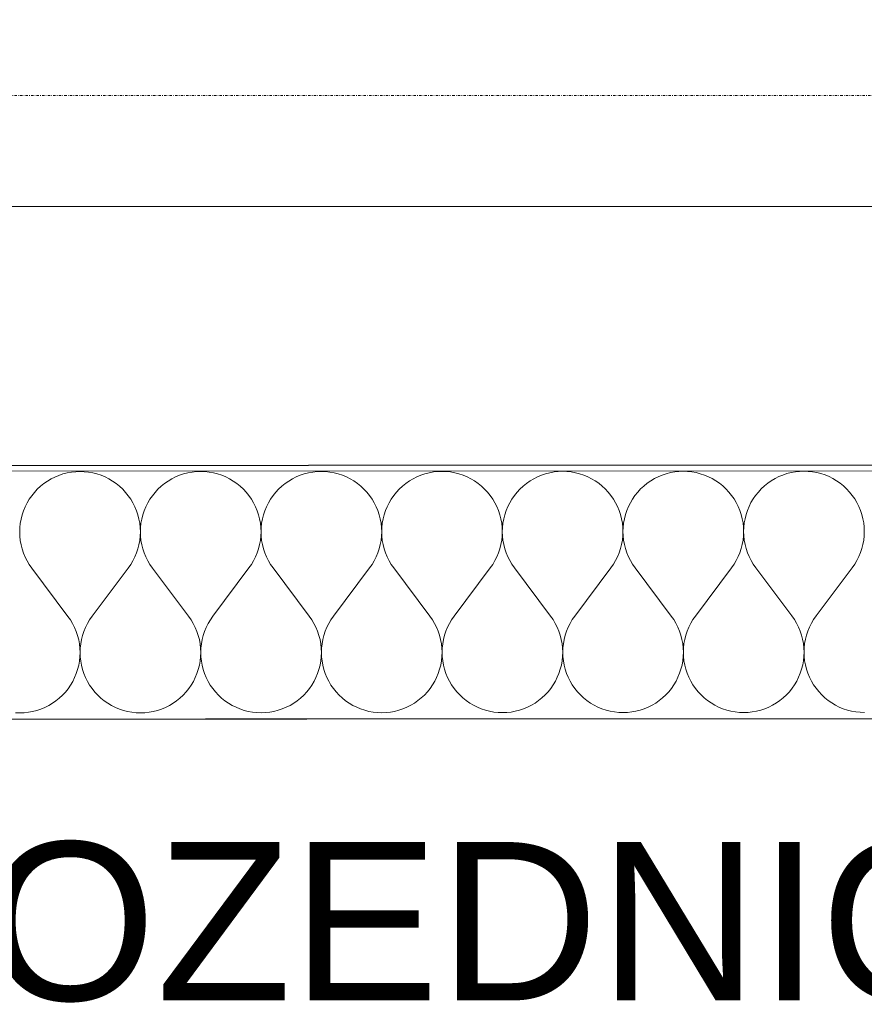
# Model space of a CAD drawing. Header units: millimetres. Extents: x -24674 to 2959, y -2716 to 20653.
# Tile 15 of 161: x -17981 to -17448, y 11 to 632. Entities that reach past the tile are written whole.
import ezdxf

# ---------------------------------------------------------------- set-up
doc = ezdxf.new("R2010")
doc.units = ezdxf.units.MM
doc.header["$MEASUREMENT"] = 0
doc.linetypes.add('Wipeout_Contour', pattern=[1000, 0, -1000])
doc.linetypes.add('Čerchovaná S', pattern=[3.5, 1.5, -0.85, 0.3, -0.85])
for name, color, linetype in [('9._POHLED ZÁPADNÍ_1_2D prvky - obecné', 7, 'Continuous'), ('9._POHLED ZÁPADNÍ_1_Anotace - SP', 7, 'Continuous'), ('9._POHLED ZÁPADNÍ_1_Konstrukce - krov', 7, 'Continuous'), ('9._POHLED ZÁPADNÍ_1_Konstrukce - nosné', 7, 'Continuous'), ('9._POHLED ZÁPADNÍ_1_Nové_Konstrukce - nosné', 7, 'Continuous'), ('9._POHLED ZÁPADNÍ_1_Nové_Situace - terén', 7, 'Continuous'), ('9._POHLED ZÁPADNÍ_1_Nové_Výplně - Povrchové', 7, 'Continuous'), ('9._POHLED ZÁPADNÍ_1_Nové_Výplně – Řezové', 7, 'Continuous'), ('9._POHLED ZÁPADNÍ_1_Výplně - Povrchové', 7, 'Continuous'), ('9._POHLED ZÁPADNÍ_1_VÝTAH VAR 1', 7, 'Continuous')]:
    doc.layers.add(name, color=color, linetype=linetype)
doc.styles.add('GENEROVANÝ_STYL_1', font='txt')

# ---------------------------------------------------------------- blocks, each defined once
blk = doc.blocks.new('*X9', base_point=(-27719.5, -6043.99))
at = {"layer": '9._POHLED ZÁPADNÍ_1_Nové_Výplně – Řezové', "color": 21, "linetype": 'Continuous', "lineweight": 20, "true_color": 0xffaaaa}
for p, q in [((-17961.29, 342.46), (-17963.63, 341.07)), ((-17958.86, 343.68), (-17961.29, 342.46)), ((-17956.34, 344.73), (-17958.86, 343.68)), ((-17953.76, 345.59), (-17956.34, 344.73)), ((-17951.13, 346.26), (-17953.76, 345.59)), ((-17948.45, 346.74), (-17951.13, 346.26)), ((-17945.74, 347.04), (-17948.45, 346.74)), ((-17943.03, 347.14), (-17945.74, 347.04)), ((-17940.31, 347.04), (-17943.03, 347.14)), ((-17937.6, 346.75), (-17940.31, 347.04)), ((-17934.92, 346.27), (-17937.6, 346.75)), ((-17932.29, 345.6), (-17934.92, 346.27)), ((-17929.71, 344.74), (-17932.29, 345.6)), ((-17927.19, 343.7), (-17929.71, 344.74)), ((-17924.76, 342.48), (-17927.19, 343.7)), ((-17922.42, 341.09), (-17924.76, 342.48)), ((-17885.1, 342.5), (-17887.44, 341.11)), ((-17882.67, 343.72), (-17885.1, 342.5)), ((-17880.15, 344.76), (-17882.67, 343.72)), ((-17877.57, 345.62), (-17880.15, 344.76)), ((-17874.94, 346.3), (-17877.57, 345.62)), ((-17872.26, 346.78), (-17874.94, 346.3)), ((-17869.55, 347.07), (-17872.26, 346.78)), ((-17866.84, 347.17), (-17869.55, 347.07)), ((-17864.12, 347.08), (-17866.84, 347.17)), ((-17861.41, 346.79), (-17864.12, 347.08)), ((-17858.73, 346.3), (-17861.41, 346.79)), ((-17856.1, 345.63), (-17858.73, 346.3)), ((-17853.52, 344.77), (-17856.1, 345.63)), ((-17851, 343.73), (-17853.52, 344.77)), ((-17848.57, 342.52), (-17851, 343.73)), ((-17846.23, 341.13), (-17848.57, 342.52)), ((-17808.91, 342.54), (-17811.25, 341.15)), ((-17806.47, 343.76), (-17808.91, 342.54)), ((-17803.96, 344.8), (-17806.47, 343.76)), ((-17801.38, 345.66), (-17803.96, 344.8)), ((-17798.75, 346.33), (-17801.38, 345.66)), ((-17796.07, 346.82), (-17798.75, 346.33)), ((-17793.36, 347.11), (-17796.07, 346.82)), ((-17790.64, 347.21), (-17793.36, 347.11)), ((-17787.93, 347.11), (-17790.64, 347.21)), ((-17785.22, 346.82), (-17787.93, 347.11)), ((-17782.54, 346.34), (-17785.22, 346.82)), ((-17779.91, 345.67), (-17782.54, 346.34)), ((-17777.33, 344.81), (-17779.91, 345.67)), ((-17774.81, 343.77), (-17777.33, 344.81)), ((-17772.38, 342.55), (-17774.81, 343.77)), ((-17770.04, 341.17), (-17772.38, 342.55)), ((-17732.72, 342.57), (-17735.05, 341.18)), ((-17730.28, 343.79), (-17732.72, 342.57)), ((-17727.77, 344.84), (-17730.28, 343.79)), ((-17725.19, 345.7), (-17727.77, 344.84)), ((-17722.56, 346.37), (-17725.19, 345.7)), ((-17719.88, 346.85), (-17722.56, 346.37)), ((-17717.17, 347.15), (-17719.88, 346.85)), ((-17714.45, 347.25), (-17717.17, 347.15)), ((-17711.74, 347.15), (-17714.45, 347.25)), ((-17709.03, 346.86), (-17711.74, 347.15)), ((-17706.35, 346.38), (-17709.03, 346.86)), ((-17703.72, 345.71), (-17706.35, 346.38)), ((-17701.14, 344.85), (-17703.72, 345.71)), ((-17698.62, 343.81), (-17701.14, 344.85)), ((-17696.19, 342.59), (-17698.62, 343.81)), ((-17693.85, 341.2), (-17696.19, 342.59)), ((-17656.53, 342.61), (-17658.86, 341.22)), ((-17654.09, 343.83), (-17656.53, 342.61)), ((-17651.58, 344.87), (-17654.09, 343.83)), ((-17649, 345.73), (-17651.58, 344.87)), ((-17646.36, 346.41), (-17649, 345.73)), ((-17643.69, 346.89), (-17646.36, 346.41)), ((-17640.98, 347.18), (-17643.69, 346.89)), ((-17638.26, 347.28), (-17640.98, 347.18)), ((-17635.55, 347.19), (-17638.26, 347.28)), ((-17632.84, 346.9), (-17635.55, 347.19)), ((-17630.16, 346.41), (-17632.84, 346.9)), ((-17627.53, 345.74), (-17630.16, 346.41)), ((-17624.94, 344.88), (-17627.53, 345.74)), ((-17622.43, 343.84), (-17624.94, 344.88)), ((-17620, 342.63), (-17622.43, 343.84)), ((-17617.66, 341.24), (-17620, 342.63)), ((-17580.34, 342.65), (-17582.67, 341.26)), ((-17577.9, 343.87), (-17580.34, 342.65)), ((-17575.39, 344.91), (-17577.9, 343.87)), ((-17572.81, 345.77), (-17575.39, 344.91)), ((-17570.17, 346.44), (-17572.81, 345.77)), ((-17567.5, 346.93), (-17570.17, 346.44)), ((-17564.79, 347.22), (-17567.5, 346.93)), ((-17562.07, 347.32), (-17564.79, 347.22)), ((-17559.35, 347.22), (-17562.07, 347.32)), ((-17556.65, 346.93), (-17559.35, 347.22)), ((-17553.97, 346.45), (-17556.65, 346.93)), ((-17551.34, 345.78), (-17553.97, 346.45)), ((-17548.75, 344.92), (-17551.34, 345.78)), ((-17546.24, 343.88), (-17548.75, 344.92)), ((-17543.81, 342.66), (-17546.24, 343.88)), ((-17541.47, 341.28), (-17543.81, 342.66)), ((-17504.14, 342.68), (-17506.48, 341.29)), ((-17501.71, 343.9), (-17504.14, 342.68)), ((-17499.2, 344.94), (-17501.71, 343.9)), ((-17496.62, 345.81), (-17499.2, 344.94)), ((-17493.98, 346.48), (-17496.62, 345.81)), ((-17491.31, 346.96), (-17493.98, 346.48)), ((-17488.6, 347.26), (-17491.31, 346.96)), ((-17485.88, 347.36), (-17488.6, 347.26)), ((-17483.16, 347.26), (-17485.88, 347.36)), ((-17480.46, 346.97), (-17483.16, 347.26)), ((-17477.78, 346.49), (-17480.46, 346.97)), ((-17475.15, 345.82), (-17477.78, 346.49)), ((-17472.56, 344.96), (-17475.15, 345.82)), ((-17470.05, 343.92), (-17472.56, 344.96)), ((-17467.62, 342.7), (-17470.05, 343.92)), ((-17465.28, 341.31), (-17467.62, 342.7)), ((-17969.97, 335.96), (-17971.82, 333.96)), ((-17967.98, 337.81), (-17969.97, 335.96)), ((-17965.86, 339.52), (-17967.98, 337.81)), ((-17963.63, 341.07), (-17965.86, 339.52)), ((-17920.18, 339.54), (-17922.42, 341.09)), ((-17918.07, 337.84), (-17920.18, 339.54)), ((-17916.07, 335.98), (-17918.07, 337.84)), ((-17914.22, 333.99), (-17916.07, 335.98)), ((-17893.78, 335.99), (-17895.63, 334)), ((-17891.79, 337.85), (-17893.78, 335.99)), ((-17889.67, 339.56), (-17891.79, 337.85)), ((-17887.44, 341.11), (-17889.67, 339.56)), ((-17843.99, 339.58), (-17846.23, 341.13)), ((-17841.88, 337.87), (-17843.99, 339.58)), ((-17839.88, 336.02), (-17841.88, 337.87)), ((-17838.03, 334.03), (-17839.88, 336.02)), ((-17817.59, 336.03), (-17819.44, 334.04)), ((-17815.6, 337.88), (-17817.59, 336.03)), ((-17813.48, 339.59), (-17815.6, 337.88)), ((-17811.25, 341.15), (-17813.48, 339.59)), ((-17767.8, 339.62), (-17770.04, 341.17)), ((-17765.69, 337.91), (-17767.8, 339.62)), ((-17763.69, 336.06), (-17765.69, 337.91)), ((-17761.84, 334.06), (-17763.69, 336.06)), ((-17741.4, 336.07), (-17743.25, 334.07)), ((-17739.41, 337.92), (-17741.4, 336.07)), ((-17737.29, 339.63), (-17739.41, 337.92)), ((-17735.05, 341.18), (-17737.29, 339.63)), ((-17691.61, 339.65), (-17693.85, 341.2)), ((-17689.49, 337.95), (-17691.61, 339.65)), ((-17687.5, 336.09), (-17689.49, 337.95)), ((-17685.65, 334.1), (-17687.5, 336.09)), ((-17665.2, 336.1), (-17667.06, 334.11)), ((-17663.21, 337.96), (-17665.2, 336.1)), ((-17661.1, 339.67), (-17663.21, 337.96)), ((-17658.86, 341.22), (-17661.1, 339.67)), ((-17615.42, 339.69), (-17617.66, 341.24)), ((-17613.3, 337.98), (-17615.42, 339.69)), ((-17611.31, 336.13), (-17613.3, 337.98)), ((-17609.46, 334.14), (-17611.31, 336.13)), ((-17589.01, 336.14), (-17590.87, 334.15)), ((-17587.02, 337.99), (-17589.01, 336.14)), ((-17584.91, 339.7), (-17587.02, 337.99)), ((-17582.67, 341.26), (-17584.91, 339.7)), ((-17539.23, 339.73), (-17541.47, 341.28)), ((-17537.11, 338.02), (-17539.23, 339.73)), ((-17535.12, 336.16), (-17537.11, 338.02)), ((-17533.27, 334.17), (-17535.12, 336.16)), ((-17512.82, 336.18), (-17514.68, 334.18)), ((-17510.83, 338.03), (-17512.82, 336.18)), ((-17508.72, 339.74), (-17510.83, 338.03)), ((-17506.48, 341.29), (-17508.72, 339.74)), ((-17463.04, 339.76), (-17465.28, 341.31)), ((-17460.92, 338.05), (-17463.04, 339.76)), ((-17458.93, 336.2), (-17460.92, 338.05)), ((-17457.08, 334.21), (-17458.93, 336.2)), ((-17975.07, 329.61), (-17976.46, 327.27)), ((-17973.52, 331.84), (-17975.07, 329.61)), ((-17971.82, 333.96), (-17973.52, 331.84)), ((-17912.51, 331.87), (-17914.22, 333.99)), ((-17910.96, 329.64), (-17912.51, 331.87)), ((-17909.57, 327.3), (-17910.96, 329.64)), ((-17898.88, 329.64), (-17900.27, 327.3)), ((-17897.33, 331.88), (-17898.88, 329.64)), ((-17895.63, 334), (-17897.33, 331.88)), ((-17836.32, 331.91), (-17838.03, 334.03)), ((-17834.77, 329.68), (-17836.32, 331.91)), ((-17833.38, 327.34), (-17834.77, 329.68)), ((-17822.69, 329.68), (-17824.08, 327.34)), ((-17821.14, 331.92), (-17822.69, 329.68)), ((-17819.44, 334.04), (-17821.14, 331.92)), ((-17760.13, 331.95), (-17761.84, 334.06)), ((-17758.58, 329.71), (-17760.13, 331.95)), ((-17757.19, 327.37), (-17758.58, 329.71)), ((-17746.5, 329.72), (-17747.89, 327.38)), ((-17744.95, 331.95), (-17746.5, 329.72)), ((-17743.25, 334.07), (-17744.95, 331.95)), ((-17683.94, 331.98), (-17685.65, 334.1)), ((-17682.39, 329.75), (-17683.94, 331.98)), ((-17681, 327.41), (-17682.39, 329.75)), ((-17670.31, 329.75), (-17671.7, 327.41)), ((-17668.76, 331.99), (-17670.31, 329.75)), ((-17667.06, 334.11), (-17668.76, 331.99)), ((-17607.75, 332.02), (-17609.46, 334.14)), ((-17606.2, 329.78), (-17607.75, 332.02)), ((-17604.81, 327.45), (-17606.2, 329.78)), ((-17594.12, 329.79), (-17595.51, 327.45)), ((-17592.57, 332.03), (-17594.12, 329.79)), ((-17590.87, 334.15), (-17592.57, 332.03)), ((-17531.56, 332.06), (-17533.27, 334.17)), ((-17530.01, 329.82), (-17531.56, 332.06)), ((-17528.62, 327.48), (-17530.01, 329.82)), ((-17517.93, 329.83), (-17519.32, 327.49)), ((-17516.38, 332.06), (-17517.93, 329.83)), ((-17514.68, 334.18), (-17516.38, 332.06)), ((-17455.37, 332.09), (-17457.08, 334.21)), ((-17453.82, 329.86), (-17455.37, 332.09)), ((-17452.43, 327.52), (-17453.82, 329.86)), ((-17977.68, 324.83), (-17978.71, 322.32)), ((-17976.46, 327.27), (-17977.68, 324.83)), ((-17908.36, 324.87), (-17909.57, 327.3)), ((-17907.31, 322.35), (-17908.36, 324.87)), ((-17901.48, 324.87), (-17902.52, 322.35)), ((-17900.27, 327.3), (-17901.48, 324.87)), ((-17832.16, 324.9), (-17833.38, 327.34)), ((-17831.12, 322.39), (-17832.16, 324.9)), ((-17825.29, 324.91), (-17826.33, 322.39)), ((-17824.08, 327.34), (-17825.29, 324.91)), ((-17755.97, 324.94), (-17757.19, 327.37)), ((-17754.93, 322.43), (-17755.97, 324.94)), ((-17749.1, 324.94), (-17750.14, 322.43)), ((-17747.89, 327.38), (-17749.1, 324.94)), ((-17679.78, 324.98), (-17681, 327.41)), ((-17678.74, 322.46), (-17679.78, 324.98)), ((-17672.91, 324.98), (-17673.95, 322.46)), ((-17671.7, 327.41), (-17672.91, 324.98)), ((-17603.59, 325.01), (-17604.81, 327.45)), ((-17602.55, 322.5), (-17603.59, 325.01)), ((-17596.72, 325.02), (-17597.76, 322.5)), ((-17595.51, 327.45), (-17596.72, 325.02)), ((-17527.4, 325.05), (-17528.62, 327.48)), ((-17526.36, 322.54), (-17527.4, 325.05)), ((-17520.53, 325.05), (-17521.57, 322.54)), ((-17519.32, 327.49), (-17520.53, 325.05)), ((-17451.21, 325.09), (-17452.43, 327.52)), ((-17450.17, 322.57), (-17451.21, 325.09)), ((-17980.24, 317.1), (-17980.72, 314.42)), ((-17979.57, 319.74), (-17980.24, 317.1)), ((-17978.71, 322.32), (-17979.57, 319.74)), ((-17906.46, 319.77), (-17907.31, 322.35)), ((-17905.78, 317.14), (-17906.46, 319.77)), ((-17905.3, 314.46), (-17905.78, 317.14)), ((-17904.05, 317.14), (-17904.53, 314.46)), ((-17903.38, 319.77), (-17904.05, 317.14)), ((-17902.52, 322.35), (-17903.38, 319.77)), ((-17830.26, 319.81), (-17831.12, 322.39)), ((-17829.59, 317.17), (-17830.26, 319.81)), ((-17829.11, 314.49), (-17829.59, 317.17)), ((-17827.86, 317.17), (-17828.34, 314.49)), ((-17827.19, 319.81), (-17827.86, 317.17)), ((-17826.33, 322.39), (-17827.19, 319.81)), ((-17754.07, 319.84), (-17754.93, 322.43)), ((-17753.4, 317.21), (-17754.07, 319.84)), ((-17752.92, 314.53), (-17753.4, 317.21)), ((-17751.67, 317.21), (-17752.15, 314.53)), ((-17751, 319.85), (-17751.67, 317.21)), ((-17750.14, 322.43), (-17751, 319.85)), ((-17677.88, 319.88), (-17678.74, 322.46)), ((-17677.21, 317.25), (-17677.88, 319.88)), ((-17676.73, 314.57), (-17677.21, 317.25)), ((-17675.48, 317.25), (-17675.96, 314.57)), ((-17674.81, 319.88), (-17675.48, 317.25)), ((-17673.95, 322.46), (-17674.81, 319.88)), ((-17601.69, 319.92), (-17602.55, 322.5)), ((-17601.02, 317.28), (-17601.69, 319.92)), ((-17600.54, 314.6), (-17601.02, 317.28)), ((-17599.29, 317.28), (-17599.77, 314.6)), ((-17598.62, 319.92), (-17599.29, 317.28)), ((-17597.76, 322.5), (-17598.62, 319.92)), ((-17525.5, 319.95), (-17526.36, 322.54)), ((-17524.83, 317.32), (-17525.5, 319.95)), ((-17524.35, 314.64), (-17524.83, 317.32)), ((-17523.1, 317.32), (-17523.58, 314.64)), ((-17522.43, 319.96), (-17523.1, 317.32)), ((-17521.57, 322.54), (-17522.43, 319.96)), ((-17449.31, 319.99), (-17450.17, 322.57)), ((-17448.64, 317.35), (-17449.31, 319.99)), ((-17448.16, 314.68), (-17448.64, 317.35)), ((-17981.01, 311.72), (-17981.1, 309)), ((-17980.72, 314.42), (-17981.01, 311.72)), ((-17905.01, 311.75), (-17905.3, 314.46)), ((-17904.91, 309.03), (-17905.01, 311.75)), ((-17904.82, 311.75), (-17904.91, 309.03)), ((-17904.53, 314.46), (-17904.82, 311.75)), ((-17828.82, 311.79), (-17829.11, 314.49)), ((-17828.72, 309.07), (-17828.82, 311.79)), ((-17828.63, 311.79), (-17828.72, 309.07)), ((-17828.34, 314.49), (-17828.63, 311.79)), ((-17752.63, 311.83), (-17752.92, 314.53)), ((-17752.53, 309.11), (-17752.63, 311.83)), ((-17752.44, 311.83), (-17752.53, 309.11)), ((-17752.15, 314.53), (-17752.44, 311.83)), ((-17676.44, 311.86), (-17676.73, 314.57)), ((-17676.34, 309.14), (-17676.44, 311.86)), ((-17676.25, 311.86), (-17676.34, 309.14)), ((-17675.96, 314.57), (-17676.25, 311.86)), ((-17600.25, 311.9), (-17600.54, 314.6)), ((-17600.15, 309.18), (-17600.25, 311.9)), ((-17600.06, 311.9), (-17600.15, 309.18)), ((-17599.77, 314.6), (-17600.06, 311.9)), ((-17524.06, 311.94), (-17524.35, 314.64)), ((-17523.96, 309.22), (-17524.06, 311.94)), ((-17523.87, 311.94), (-17523.96, 309.22)), ((-17523.58, 314.64), (-17523.87, 311.94)), ((-17447.87, 311.97), (-17448.16, 314.68)), ((-17447.77, 309.25), (-17447.87, 311.97)), ((-17981.1, 309), (-17981, 306.28)), ((-17981, 306.28), (-17980.71, 303.57)), ((-17905.3, 303.61), (-17905.01, 306.32)), ((-17905.01, 306.32), (-17904.91, 309.03)), ((-17904.91, 309.03), (-17904.81, 306.32)), ((-17904.81, 306.32), (-17904.52, 303.61)), ((-17829.11, 303.65), (-17828.82, 306.35)), ((-17828.82, 306.35), (-17828.72, 309.07)), ((-17828.72, 309.07), (-17828.62, 306.35)), ((-17828.62, 306.35), (-17828.33, 303.65)), ((-17752.92, 303.68), (-17752.63, 306.39)), ((-17752.63, 306.39), (-17752.53, 309.11)), ((-17752.53, 309.11), (-17752.43, 306.39)), ((-17752.43, 306.39), (-17752.14, 303.68)), ((-17676.73, 303.72), (-17676.44, 306.43)), ((-17676.44, 306.43), (-17676.34, 309.14)), ((-17676.34, 309.14), (-17676.24, 306.43)), ((-17676.24, 306.43), (-17675.95, 303.72)), ((-17600.54, 303.76), (-17600.25, 306.46)), ((-17600.25, 306.46), (-17600.15, 309.18)), ((-17600.15, 309.18), (-17600.05, 306.46)), ((-17600.05, 306.46), (-17599.76, 303.76)), ((-17524.35, 303.79), (-17524.06, 306.5)), ((-17524.06, 306.5), (-17523.96, 309.22)), ((-17523.96, 309.22), (-17523.86, 306.5)), ((-17523.86, 306.5), (-17523.57, 303.79)), ((-17448.16, 303.83), (-17447.87, 306.53)), ((-17447.87, 306.53), (-17447.77, 309.25)), ((-17980.71, 303.57), (-17980.22, 300.9)), ((-17980.22, 300.9), (-17979.55, 298.26)), ((-17906.46, 298.3), (-17905.78, 300.93)), ((-17905.78, 300.93), (-17905.3, 303.61)), ((-17904.52, 303.61), (-17904.03, 300.93)), ((-17904.03, 300.93), (-17903.36, 298.3)), ((-17830.27, 298.33), (-17829.59, 300.97)), ((-17829.59, 300.97), (-17829.11, 303.65)), ((-17828.33, 303.65), (-17827.84, 300.97)), ((-17827.84, 300.97), (-17827.17, 298.34)), ((-17754.08, 298.37), (-17753.4, 301.01)), ((-17753.4, 301.01), (-17752.92, 303.68)), ((-17752.14, 303.68), (-17751.65, 301.01)), ((-17751.65, 301.01), (-17750.97, 298.37)), ((-17677.89, 298.41), (-17677.21, 301.04)), ((-17677.21, 301.04), (-17676.73, 303.72)), ((-17675.95, 303.72), (-17675.46, 301.04)), ((-17675.46, 301.04), (-17674.78, 298.41)), ((-17602.56, 295.86), (-17601.7, 298.44)), ((-17601.7, 298.44), (-17601.02, 301.08)), ((-17601.02, 301.08), (-17600.54, 303.76)), ((-17599.76, 303.76), (-17599.27, 301.08)), ((-17599.27, 301.08), (-17598.59, 298.45)), ((-17598.59, 298.45), (-17597.73, 295.87)), ((-17526.37, 295.9), (-17525.51, 298.48)), ((-17525.51, 298.48), (-17524.83, 301.12)), ((-17524.83, 301.12), (-17524.35, 303.79)), ((-17523.57, 303.79), (-17523.08, 301.12)), ((-17523.08, 301.12), (-17522.4, 298.48)), ((-17522.4, 298.48), (-17521.54, 295.9)), ((-17450.18, 295.94), (-17449.32, 298.52)), ((-17449.32, 298.52), (-17448.64, 301.15)), ((-17448.64, 301.15), (-17448.16, 303.83)), ((-17979.55, 298.26), (-17978.68, 295.68)), ((-17978.68, 295.68), (-17977.64, 293.17)), ((-17977.64, 293.17), (-17976.42, 290.74)), ((-17909.58, 290.77), (-17908.36, 293.2)), ((-17908.36, 293.2), (-17907.32, 295.72)), ((-17907.32, 295.72), (-17906.46, 298.3)), ((-17903.36, 298.3), (-17902.49, 295.72)), ((-17902.49, 295.72), (-17901.45, 293.21)), ((-17901.45, 293.21), (-17900.23, 290.78)), ((-17833.39, 290.81), (-17832.17, 293.24)), ((-17832.17, 293.24), (-17831.13, 295.75)), ((-17831.13, 295.75), (-17830.27, 298.33)), ((-17827.17, 298.34), (-17826.3, 295.76)), ((-17826.3, 295.76), (-17825.26, 293.24)), ((-17825.26, 293.24), (-17824.04, 290.81)), ((-17757.2, 290.84), (-17755.98, 293.28)), ((-17755.98, 293.28), (-17754.94, 295.79)), ((-17754.94, 295.79), (-17754.08, 298.37)), ((-17750.97, 298.37), (-17750.11, 295.79)), ((-17750.11, 295.79), (-17749.07, 293.28)), ((-17749.07, 293.28), (-17747.85, 290.85)), ((-17681.01, 290.88), (-17679.79, 293.31)), ((-17679.79, 293.31), (-17678.75, 295.83)), ((-17678.75, 295.83), (-17677.89, 298.41)), ((-17674.78, 298.41), (-17673.92, 295.83)), ((-17673.92, 295.83), (-17672.88, 293.32)), ((-17672.88, 293.32), (-17671.66, 290.89)), ((-17604.82, 290.92), (-17603.6, 293.35)), ((-17603.6, 293.35), (-17602.56, 295.86)), ((-17597.73, 295.87), (-17596.69, 293.35)), ((-17596.69, 293.35), (-17595.47, 290.92)), ((-17528.63, 290.95), (-17527.41, 293.39)), ((-17527.41, 293.39), (-17526.37, 295.9)), ((-17521.54, 295.9), (-17520.5, 293.39)), ((-17520.5, 293.39), (-17519.28, 290.96)), ((-17452.44, 290.99), (-17451.22, 293.42)), ((-17451.22, 293.42), (-17450.18, 295.94)), ((-17976.42, 290.74), (-17975.03, 288.4)), ((-17975.03, 288.4), (-17973.47, 286.17)), ((-17973.47, 286.17), (-17950.6, 255.7)), ((-17912.52, 286.2), (-17935.36, 255.71)), ((-17912.52, 286.2), (-17910.97, 288.43)), ((-17910.97, 288.43), (-17909.58, 290.77)), ((-17900.23, 290.78), (-17898.84, 288.44)), ((-17898.84, 288.44), (-17897.28, 286.21)), ((-17897.28, 286.21), (-17874.41, 255.74)), ((-17836.33, 286.23), (-17859.17, 255.75)), ((-17836.33, 286.23), (-17834.78, 288.47)), ((-17834.78, 288.47), (-17833.39, 290.81)), ((-17824.04, 290.81), (-17822.65, 288.47)), ((-17822.65, 288.47), (-17821.09, 286.24)), ((-17821.09, 286.24), (-17798.22, 255.78)), ((-17760.14, 286.27), (-17782.98, 255.78)), ((-17760.14, 286.27), (-17758.59, 288.51)), ((-17758.59, 288.51), (-17757.2, 290.84)), ((-17747.85, 290.85), (-17746.46, 288.51)), ((-17746.46, 288.51), (-17744.9, 286.28)), ((-17744.9, 286.28), (-17722.03, 255.81)), ((-17683.95, 286.31), (-17706.79, 255.82)), ((-17683.95, 286.31), (-17682.4, 288.54)), ((-17682.4, 288.54), (-17681.01, 290.88)), ((-17671.66, 290.89), (-17670.27, 288.55)), ((-17670.27, 288.55), (-17668.71, 286.31)), ((-17668.71, 286.31), (-17645.84, 255.85)), ((-17607.76, 286.34), (-17630.6, 255.86)), ((-17607.76, 286.34), (-17606.21, 288.58)), ((-17606.21, 288.58), (-17604.82, 290.92)), ((-17595.47, 290.92), (-17594.08, 288.58)), ((-17594.08, 288.58), (-17592.52, 286.35)), ((-17592.52, 286.35), (-17569.65, 255.89)), ((-17531.57, 286.38), (-17554.41, 255.89)), ((-17531.57, 286.38), (-17530.02, 288.61)), ((-17530.02, 288.61), (-17528.63, 290.95)), ((-17519.28, 290.96), (-17517.88, 288.62)), ((-17517.88, 288.62), (-17516.33, 286.39)), ((-17516.33, 286.39), (-17493.46, 255.92)), ((-17455.38, 286.42), (-17478.22, 255.93)), ((-17455.38, 286.42), (-17453.83, 288.65)), ((-17453.83, 288.65), (-17452.44, 290.99)), ((-17949.05, 253.47), (-17950.6, 255.7)), ((-17935.36, 255.71), (-17936.92, 253.48)), ((-17872.86, 253.51), (-17874.41, 255.74)), ((-17859.17, 255.75), (-17860.72, 253.51)), ((-17796.67, 253.54), (-17798.22, 255.78)), ((-17782.98, 255.78), (-17784.53, 253.55)), ((-17720.47, 253.58), (-17722.03, 255.81)), ((-17706.79, 255.82), (-17708.34, 253.59)), ((-17644.28, 253.62), (-17645.84, 255.85)), ((-17630.6, 255.86), (-17632.15, 253.62)), ((-17568.09, 253.65), (-17569.65, 255.89)), ((-17554.41, 255.89), (-17555.96, 253.66)), ((-17491.9, 253.69), (-17493.46, 255.92)), ((-17478.22, 255.93), (-17479.77, 253.7)), ((-17947.66, 251.13), (-17949.05, 253.47)), ((-17946.43, 248.7), (-17947.66, 251.13)), ((-17945.39, 246.19), (-17946.43, 248.7)), ((-17939.52, 248.71), (-17940.57, 246.19)), ((-17938.3, 251.14), (-17939.52, 248.71)), ((-17936.92, 253.48), (-17938.3, 251.14)), ((-17871.46, 251.17), (-17872.86, 253.51)), ((-17870.24, 248.74), (-17871.46, 251.17)), ((-17869.2, 246.23), (-17870.24, 248.74)), ((-17863.33, 248.74), (-17864.37, 246.23)), ((-17862.11, 251.17), (-17863.33, 248.74)), ((-17860.72, 253.51), (-17862.11, 251.17)), ((-17795.27, 251.21), (-17796.67, 253.54)), ((-17794.05, 248.77), (-17795.27, 251.21)), ((-17793.01, 246.26), (-17794.05, 248.77)), ((-17787.14, 248.78), (-17788.18, 246.27)), ((-17785.92, 251.21), (-17787.14, 248.78)), ((-17784.53, 253.55), (-17785.92, 251.21)), ((-17719.08, 251.24), (-17720.47, 253.58)), ((-17717.86, 248.81), (-17719.08, 251.24)), ((-17716.82, 246.3), (-17717.86, 248.81)), ((-17710.95, 248.81), (-17711.99, 246.3)), ((-17709.73, 251.25), (-17710.95, 248.81)), ((-17708.34, 253.59), (-17709.73, 251.25)), ((-17642.89, 251.28), (-17644.28, 253.62)), ((-17641.67, 248.85), (-17642.89, 251.28)), ((-17640.63, 246.34), (-17641.67, 248.85)), ((-17634.76, 248.85), (-17635.8, 246.34)), ((-17633.54, 251.28), (-17634.76, 248.85)), ((-17632.15, 253.62), (-17633.54, 251.28)), ((-17566.7, 251.32), (-17568.09, 253.65)), ((-17565.48, 248.88), (-17566.7, 251.32)), ((-17564.44, 246.37), (-17565.48, 248.88)), ((-17558.57, 248.89), (-17559.61, 246.37)), ((-17557.35, 251.32), (-17558.57, 248.89)), ((-17555.96, 253.66), (-17557.35, 251.32)), ((-17490.51, 251.35), (-17491.9, 253.69)), ((-17489.29, 248.92), (-17490.51, 251.35)), ((-17488.25, 246.41), (-17489.29, 248.92)), ((-17482.38, 248.92), (-17483.42, 246.41)), ((-17481.16, 251.36), (-17482.38, 248.92)), ((-17479.77, 253.7), (-17481.16, 251.36)), ((-17944.53, 243.61), (-17945.39, 246.19)), ((-17943.85, 240.97), (-17944.53, 243.61)), ((-17941.42, 243.61), (-17942.1, 240.98)), ((-17940.57, 246.19), (-17941.42, 243.61)), ((-17868.34, 243.65), (-17869.2, 246.23)), ((-17867.66, 241.01), (-17868.34, 243.65)), ((-17865.23, 243.65), (-17865.91, 241.01)), ((-17864.37, 246.23), (-17865.23, 243.65)), ((-17792.15, 243.68), (-17793.01, 246.26)), ((-17791.47, 241.05), (-17792.15, 243.68)), ((-17789.04, 243.68), (-17789.72, 241.05)), ((-17788.18, 246.27), (-17789.04, 243.68)), ((-17715.96, 243.72), (-17716.82, 246.3)), ((-17715.28, 241.08), (-17715.96, 243.72)), ((-17712.85, 243.72), (-17713.53, 241.08)), ((-17711.99, 246.3), (-17712.85, 243.72)), ((-17639.77, 243.76), (-17640.63, 246.34)), ((-17639.09, 241.12), (-17639.77, 243.76)), ((-17636.66, 243.76), (-17637.34, 241.12)), ((-17635.8, 246.34), (-17636.66, 243.76)), ((-17563.58, 243.79), (-17564.44, 246.37)), ((-17562.9, 241.16), (-17563.58, 243.79)), ((-17560.47, 243.79), (-17561.15, 241.16)), ((-17559.61, 246.37), (-17560.47, 243.79)), ((-17487.38, 243.83), (-17488.25, 246.41)), ((-17486.71, 241.19), (-17487.38, 243.83)), ((-17484.28, 243.83), (-17484.96, 241.19)), ((-17483.42, 246.41), (-17484.28, 243.83)), ((-17943.37, 238.3), (-17943.85, 240.97)), ((-17943.07, 235.59), (-17943.37, 238.3)), ((-17942.58, 238.3), (-17942.87, 235.59)), ((-17942.1, 240.98), (-17942.58, 238.3)), ((-17867.17, 238.33), (-17867.66, 241.01)), ((-17866.88, 235.63), (-17867.17, 238.33)), ((-17866.39, 238.33), (-17866.68, 235.63)), ((-17865.91, 241.01), (-17866.39, 238.33)), ((-17790.98, 238.37), (-17791.47, 241.05)), ((-17790.69, 235.67), (-17790.98, 238.37)), ((-17790.2, 238.37), (-17790.49, 235.67)), ((-17789.72, 241.05), (-17790.2, 238.37)), ((-17714.79, 238.41), (-17715.28, 241.08)), ((-17714.5, 235.7), (-17714.79, 238.41)), ((-17714.01, 238.41), (-17714.3, 235.7)), ((-17713.53, 241.08), (-17714.01, 238.41)), ((-17638.6, 238.44), (-17639.09, 241.12)), ((-17638.31, 235.74), (-17638.6, 238.44)), ((-17637.82, 238.44), (-17638.11, 235.74)), ((-17637.34, 241.12), (-17637.82, 238.44)), ((-17562.41, 238.48), (-17562.9, 241.16)), ((-17562.12, 235.78), (-17562.41, 238.48)), ((-17561.63, 238.48), (-17561.92, 235.78)), ((-17561.15, 241.16), (-17561.63, 238.48)), ((-17486.22, 238.52), (-17486.71, 241.19)), ((-17485.93, 235.81), (-17486.22, 238.52)), ((-17485.44, 238.52), (-17485.73, 235.81)), ((-17484.96, 241.19), (-17485.44, 238.52)), ((-17943.35, 227.45), (-17943.07, 230.16)), ((-17942.97, 232.87), (-17943.07, 235.59)), ((-17943.07, 230.16), (-17942.97, 232.87)), ((-17942.87, 235.59), (-17942.97, 232.87)), ((-17942.97, 232.87), (-17942.87, 230.16)), ((-17942.87, 230.16), (-17942.58, 227.45)), ((-17867.16, 227.49), (-17866.87, 230.19)), ((-17866.78, 232.91), (-17866.88, 235.63)), ((-17866.87, 230.19), (-17866.78, 232.91)), ((-17866.68, 235.63), (-17866.78, 232.91)), ((-17866.78, 232.91), (-17866.68, 230.19)), ((-17866.68, 230.19), (-17866.39, 227.49)), ((-17790.97, 227.52), (-17790.68, 230.23)), ((-17790.59, 232.95), (-17790.69, 235.67)), ((-17790.68, 230.23), (-17790.59, 232.95)), ((-17790.49, 235.67), (-17790.59, 232.95)), ((-17790.59, 232.95), (-17790.49, 230.23)), ((-17790.49, 230.23), (-17790.2, 227.52)), ((-17714.78, 227.56), (-17714.49, 230.27)), ((-17714.4, 232.98), (-17714.5, 235.7)), ((-17714.49, 230.27), (-17714.4, 232.98)), ((-17714.3, 235.7), (-17714.4, 232.98)), ((-17714.4, 232.98), (-17714.3, 230.27)), ((-17714.3, 230.27), (-17714.01, 227.56)), ((-17638.59, 227.6), (-17638.3, 230.3)), ((-17638.21, 233.02), (-17638.31, 235.74)), ((-17638.3, 230.3), (-17638.21, 233.02)), ((-17638.11, 235.74), (-17638.21, 233.02)), ((-17638.21, 233.02), (-17638.11, 230.3)), ((-17638.11, 230.3), (-17637.82, 227.6)), ((-17562.4, 227.63), (-17562.11, 230.34)), ((-17562.02, 233.06), (-17562.12, 235.78)), ((-17562.11, 230.34), (-17562.02, 233.06)), ((-17561.92, 235.78), (-17562.02, 233.06)), ((-17562.02, 233.06), (-17561.92, 230.34)), ((-17561.92, 230.34), (-17561.63, 227.63)), ((-17486.21, 227.67), (-17485.92, 230.37)), ((-17485.83, 233.09), (-17485.93, 235.81)), ((-17485.92, 230.37), (-17485.83, 233.09)), ((-17485.73, 235.81), (-17485.83, 233.09)), ((-17485.83, 233.09), (-17485.73, 230.37)), ((-17485.73, 230.37), (-17485.44, 227.67)), ((-17944.5, 222.14), (-17943.83, 224.77)), ((-17943.83, 224.77), (-17943.35, 227.45)), ((-17942.58, 227.45), (-17942.1, 224.77)), ((-17942.1, 224.77), (-17941.43, 222.14)), ((-17868.31, 222.17), (-17867.64, 224.81)), ((-17867.64, 224.81), (-17867.16, 227.49)), ((-17866.39, 227.49), (-17865.91, 224.81)), ((-17865.91, 224.81), (-17865.24, 222.17)), ((-17792.12, 222.21), (-17791.45, 224.85)), ((-17791.45, 224.85), (-17790.97, 227.52)), ((-17790.2, 227.52), (-17789.72, 224.85)), ((-17789.72, 224.85), (-17789.05, 222.21)), ((-17715.93, 222.25), (-17715.26, 224.88)), ((-17715.26, 224.88), (-17714.78, 227.56)), ((-17714.01, 227.56), (-17713.53, 224.88)), ((-17713.53, 224.88), (-17712.86, 222.25)), ((-17639.74, 222.28), (-17639.07, 224.92)), ((-17639.07, 224.92), (-17638.59, 227.6)), ((-17637.82, 227.6), (-17637.34, 224.92)), ((-17637.34, 224.92), (-17636.67, 222.28)), ((-17563.55, 222.32), (-17562.88, 224.96)), ((-17562.88, 224.96), (-17562.4, 227.63)), ((-17561.63, 227.63), (-17561.15, 224.96)), ((-17561.15, 224.96), (-17560.48, 222.32)), ((-17487.36, 222.36), (-17486.69, 224.99)), ((-17486.69, 224.99), (-17486.21, 227.67)), ((-17485.44, 227.67), (-17484.96, 224.99)), ((-17484.96, 224.99), (-17484.29, 222.36)), ((-17946.4, 217.04), (-17945.36, 219.55)), ((-17945.36, 219.55), (-17944.5, 222.14)), ((-17941.43, 222.14), (-17940.57, 219.56)), ((-17940.57, 219.56), (-17939.53, 217.04)), ((-17870.21, 217.08), (-17869.17, 219.59)), ((-17869.17, 219.59), (-17868.31, 222.17)), ((-17865.24, 222.17), (-17864.38, 219.59)), ((-17864.38, 219.59), (-17863.34, 217.08)), ((-17794.02, 217.11), (-17792.98, 219.63)), ((-17792.98, 219.63), (-17792.12, 222.21)), ((-17789.05, 222.21), (-17788.19, 219.63)), ((-17788.19, 219.63), (-17787.15, 217.12)), ((-17717.83, 217.15), (-17716.79, 219.66)), ((-17716.79, 219.66), (-17715.93, 222.25)), ((-17712.86, 222.25), (-17712, 219.67)), ((-17712, 219.67), (-17710.96, 217.15)), ((-17641.64, 217.19), (-17640.6, 219.7)), ((-17640.6, 219.7), (-17639.74, 222.28)), ((-17636.67, 222.28), (-17635.81, 219.7)), ((-17635.81, 219.7), (-17634.77, 217.19)), ((-17565.45, 217.22), (-17564.41, 219.74)), ((-17564.41, 219.74), (-17563.55, 222.32)), ((-17560.48, 222.32), (-17559.62, 219.74)), ((-17559.62, 219.74), (-17558.58, 217.23)), ((-17489.26, 217.26), (-17488.22, 219.77)), ((-17488.22, 219.77), (-17487.36, 222.36)), ((-17484.29, 222.36), (-17483.43, 219.78)), ((-17483.43, 219.78), (-17482.39, 217.26)), ((-17950.55, 210.03), (-17949, 212.26)), ((-17949, 212.26), (-17947.61, 214.61)), ((-17947.61, 214.61), (-17946.4, 217.04)), ((-17939.53, 217.04), (-17938.31, 214.61)), ((-17938.31, 214.61), (-17936.92, 212.27)), ((-17936.92, 212.27), (-17935.37, 210.04)), ((-17874.36, 210.06), (-17872.81, 212.3)), ((-17872.81, 212.3), (-17871.42, 214.64)), ((-17871.42, 214.64), (-17870.21, 217.08)), ((-17863.34, 217.08), (-17862.12, 214.65)), ((-17862.12, 214.65), (-17860.73, 212.31)), ((-17860.73, 212.31), (-17859.18, 210.07)), ((-17798.17, 210.1), (-17796.62, 212.34)), ((-17796.62, 212.34), (-17795.23, 214.68)), ((-17795.23, 214.68), (-17794.02, 217.11)), ((-17787.15, 217.12), (-17785.93, 214.68)), ((-17785.93, 214.68), (-17784.54, 212.34)), ((-17784.54, 212.34), (-17782.99, 210.11)), ((-17721.98, 210.14), (-17720.43, 212.37)), ((-17720.43, 212.37), (-17719.04, 214.71)), ((-17719.04, 214.71), (-17717.83, 217.15)), ((-17710.96, 217.15), (-17709.74, 214.72)), ((-17709.74, 214.72), (-17708.35, 212.38)), ((-17708.35, 212.38), (-17706.8, 210.15)), ((-17645.79, 210.17), (-17644.24, 212.41)), ((-17644.24, 212.41), (-17642.85, 214.75)), ((-17642.85, 214.75), (-17641.64, 217.19)), ((-17634.77, 217.19), (-17633.55, 214.76)), ((-17633.55, 214.76), (-17632.16, 212.42)), ((-17632.16, 212.42), (-17630.61, 210.18)), ((-17569.6, 210.21), (-17568.05, 212.45)), ((-17568.05, 212.45), (-17566.66, 214.79)), ((-17566.66, 214.79), (-17565.45, 217.22)), ((-17558.58, 217.23), (-17557.36, 214.79)), ((-17557.36, 214.79), (-17555.97, 212.45)), ((-17555.97, 212.45), (-17554.42, 210.22)), ((-17493.41, 210.25), (-17491.86, 212.48)), ((-17491.86, 212.48), (-17490.47, 214.82)), ((-17490.47, 214.82), (-17489.26, 217.26)), ((-17482.39, 217.26), (-17481.17, 214.83)), ((-17481.17, 214.83), (-17479.78, 212.49)), ((-17479.78, 212.49), (-17478.23, 210.25)), ((-17956.1, 204.06), (-17954.11, 205.92)), ((-17954.11, 205.92), (-17952.26, 207.91)), ((-17952.26, 207.91), (-17950.55, 210.03)), ((-17935.37, 210.04), (-17933.66, 207.92)), ((-17933.66, 207.92), (-17931.81, 205.93)), ((-17931.81, 205.93), (-17929.82, 204.07)), ((-17879.91, 204.1), (-17877.92, 205.95)), ((-17877.92, 205.95), (-17876.06, 207.94)), ((-17876.06, 207.94), (-17874.36, 210.06)), ((-17859.18, 210.07), (-17857.47, 207.95)), ((-17857.47, 207.95), (-17855.62, 205.96)), ((-17855.62, 205.96), (-17853.63, 204.11)), ((-17803.72, 204.13), (-17801.73, 205.99)), ((-17801.73, 205.99), (-17799.87, 207.98)), ((-17799.87, 207.98), (-17798.17, 210.1)), ((-17782.99, 210.11), (-17781.28, 207.99)), ((-17781.28, 207.99), (-17779.43, 206)), ((-17779.43, 206), (-17777.44, 204.15)), ((-17727.53, 204.17), (-17725.54, 206.03)), ((-17725.54, 206.03), (-17723.68, 208.02)), ((-17723.68, 208.02), (-17721.98, 210.14)), ((-17706.8, 210.15), (-17705.09, 208.03)), ((-17705.09, 208.03), (-17703.24, 206.04)), ((-17703.24, 206.04), (-17701.25, 204.18)), ((-17651.34, 204.21), (-17649.35, 206.06)), ((-17649.35, 206.06), (-17647.49, 208.05)), ((-17647.49, 208.05), (-17645.79, 210.17)), ((-17630.61, 210.18), (-17628.9, 208.06)), ((-17628.9, 208.06), (-17627.05, 206.07)), ((-17627.05, 206.07), (-17625.06, 204.22)), ((-17575.14, 204.24), (-17573.15, 206.1)), ((-17573.15, 206.1), (-17571.3, 208.09)), ((-17571.3, 208.09), (-17569.6, 210.21)), ((-17554.42, 210.22), (-17552.71, 208.1)), ((-17552.71, 208.1), (-17550.86, 206.11)), ((-17550.86, 206.11), (-17548.87, 204.26)), ((-17498.95, 204.28), (-17496.96, 206.14)), ((-17496.96, 206.14), (-17495.11, 208.13)), ((-17495.11, 208.13), (-17493.41, 210.25)), ((-17478.23, 210.25), (-17476.52, 208.14)), ((-17476.52, 208.14), (-17474.67, 206.15)), ((-17474.67, 206.15), (-17472.67, 204.29)), ((-17965.22, 198.19), (-17962.79, 199.41)), ((-17962.79, 199.41), (-17960.45, 200.8)), ((-17960.45, 200.8), (-17958.21, 202.35)), ((-17958.21, 202.35), (-17956.1, 204.06)), ((-17929.82, 204.07), (-17927.7, 202.37)), ((-17927.7, 202.37), (-17925.46, 200.82)), ((-17925.46, 200.82), (-17923.12, 199.43)), ((-17923.12, 199.43), (-17920.69, 198.21)), ((-17889.03, 198.23), (-17886.6, 199.45)), ((-17886.6, 199.45), (-17884.26, 200.84)), ((-17884.26, 200.84), (-17882.02, 202.39)), ((-17882.02, 202.39), (-17879.91, 204.1)), ((-17853.63, 204.11), (-17851.51, 202.4)), ((-17851.51, 202.4), (-17849.27, 200.85)), ((-17849.27, 200.85), (-17846.93, 199.46)), ((-17846.93, 199.46), (-17844.5, 198.25)), ((-17812.84, 198.26), (-17810.41, 199.48)), ((-17810.41, 199.48), (-17808.07, 200.87)), ((-17808.07, 200.87), (-17805.83, 202.42)), ((-17805.83, 202.42), (-17803.72, 204.13)), ((-17777.44, 204.15), (-17775.32, 202.44)), ((-17775.32, 202.44), (-17773.08, 200.89)), ((-17773.08, 200.89), (-17770.74, 199.5)), ((-17770.74, 199.5), (-17768.31, 198.28)), ((-17736.65, 198.3), (-17734.21, 199.52)), ((-17734.21, 199.52), (-17731.88, 200.91)), ((-17731.88, 200.91), (-17729.64, 202.46)), ((-17729.64, 202.46), (-17727.53, 204.17)), ((-17701.25, 204.18), (-17699.13, 202.48)), ((-17699.13, 202.48), (-17696.89, 200.93)), ((-17696.89, 200.93), (-17694.55, 199.54)), ((-17694.55, 199.54), (-17692.12, 198.32)), ((-17660.46, 198.34), (-17658.02, 199.55)), ((-17658.02, 199.55), (-17655.69, 200.94)), ((-17655.69, 200.94), (-17653.45, 202.5)), ((-17653.45, 202.5), (-17651.34, 204.21)), ((-17625.06, 204.22), (-17622.94, 202.51)), ((-17622.94, 202.51), (-17620.7, 200.96)), ((-17620.7, 200.96), (-17618.36, 199.57)), ((-17618.36, 199.57), (-17615.93, 198.36)), ((-17584.27, 198.37), (-17581.83, 199.59)), ((-17581.83, 199.59), (-17579.5, 200.98)), ((-17579.5, 200.98), (-17577.26, 202.53)), ((-17577.26, 202.53), (-17575.14, 204.24)), ((-17548.87, 204.26), (-17546.75, 202.55)), ((-17546.75, 202.55), (-17544.51, 201)), ((-17544.51, 201), (-17542.17, 199.61)), ((-17542.17, 199.61), (-17539.74, 198.39)), ((-17508.08, 198.41), (-17505.64, 199.63)), ((-17505.64, 199.63), (-17503.3, 201.02)), ((-17503.3, 201.02), (-17501.07, 202.57)), ((-17501.07, 202.57), (-17498.95, 204.28)), ((-17472.67, 204.29), (-17470.56, 202.59)), ((-17470.56, 202.59), (-17468.32, 201.03)), ((-17468.32, 201.03), (-17465.98, 199.65)), ((-17465.98, 199.65), (-17463.55, 198.43)), ((-17983.77, 194.83), (-17981.05, 194.74)), ((-17981.05, 194.74), (-17978.33, 194.83)), ((-17978.33, 194.83), (-17975.62, 195.13)), ((-17975.62, 195.13), (-17972.95, 195.61)), ((-17972.95, 195.61), (-17970.31, 196.29)), ((-17970.31, 196.29), (-17967.73, 197.15)), ((-17967.73, 197.15), (-17965.22, 198.19)), ((-17920.69, 198.21), (-17918.18, 197.17)), ((-17918.18, 197.17), (-17915.6, 196.31)), ((-17915.6, 196.31), (-17912.96, 195.64)), ((-17912.96, 195.64), (-17910.28, 195.16)), ((-17910.28, 195.16), (-17907.58, 194.87)), ((-17907.58, 194.87), (-17904.86, 194.77)), ((-17904.86, 194.77), (-17902.14, 194.87)), ((-17902.14, 194.87), (-17899.43, 195.16)), ((-17899.43, 195.16), (-17896.76, 195.65)), ((-17896.76, 195.65), (-17894.12, 196.32)), ((-17894.12, 196.32), (-17891.54, 197.18)), ((-17891.54, 197.18), (-17889.03, 198.23)), ((-17844.5, 198.25), (-17841.99, 197.21)), ((-17841.99, 197.21), (-17839.4, 196.35)), ((-17839.4, 196.35), (-17836.77, 195.68)), ((-17836.77, 195.68), (-17834.09, 195.19)), ((-17834.09, 195.19), (-17831.39, 194.91)), ((-17831.39, 194.91), (-17828.67, 194.81)), ((-17828.67, 194.81), (-17825.95, 194.91)), ((-17825.95, 194.91), (-17823.24, 195.2)), ((-17823.24, 195.2), (-17820.57, 195.68)), ((-17820.57, 195.68), (-17817.93, 196.36)), ((-17817.93, 196.36), (-17815.35, 197.22)), ((-17815.35, 197.22), (-17812.84, 198.26)), ((-17768.31, 198.28), (-17765.8, 197.24)), ((-17765.8, 197.24), (-17763.21, 196.39)), ((-17763.21, 196.39), (-17760.58, 195.71)), ((-17760.58, 195.71), (-17757.9, 195.23)), ((-17757.9, 195.23), (-17755.2, 194.94)), ((-17755.2, 194.94), (-17752.48, 194.85)), ((-17752.48, 194.85), (-17749.76, 194.94)), ((-17749.76, 194.94), (-17747.05, 195.24)), ((-17747.05, 195.24), (-17744.38, 195.72)), ((-17744.38, 195.72), (-17741.74, 196.4)), ((-17741.74, 196.4), (-17739.16, 197.26)), ((-17739.16, 197.26), (-17736.65, 198.3)), ((-17692.12, 198.32), (-17689.61, 197.28)), ((-17689.61, 197.28), (-17687.02, 196.42)), ((-17687.02, 196.42), (-17684.39, 195.75)), ((-17684.39, 195.75), (-17681.71, 195.27)), ((-17681.71, 195.27), (-17679, 194.98)), ((-17679, 194.98), (-17676.29, 194.88)), ((-17676.29, 194.88), (-17673.57, 194.98)), ((-17673.57, 194.98), (-17670.86, 195.27)), ((-17670.86, 195.27), (-17668.19, 195.76)), ((-17668.19, 195.76), (-17665.55, 196.43)), ((-17665.55, 196.43), (-17662.97, 197.29)), ((-17662.97, 197.29), (-17660.46, 198.34)), ((-17615.93, 198.36), (-17613.41, 197.32)), ((-17613.41, 197.32), (-17610.83, 196.46)), ((-17610.83, 196.46), (-17608.2, 195.79)), ((-17608.2, 195.79), (-17605.52, 195.3)), ((-17605.52, 195.3), (-17602.81, 195.02)), ((-17602.81, 195.02), (-17600.1, 194.92)), ((-17600.1, 194.92), (-17597.38, 195.02)), ((-17597.38, 195.02), (-17594.67, 195.31)), ((-17594.67, 195.31), (-17592, 195.79)), ((-17592, 195.79), (-17589.36, 196.47)), ((-17589.36, 196.47), (-17586.78, 197.33)), ((-17586.78, 197.33), (-17584.27, 198.37)), ((-17539.74, 198.39), (-17537.22, 197.35)), ((-17537.22, 197.35), (-17534.64, 196.5)), ((-17534.64, 196.5), (-17532.01, 195.82)), ((-17532.01, 195.82), (-17529.33, 195.34)), ((-17529.33, 195.34), (-17526.62, 195.05)), ((-17526.62, 195.05), (-17523.91, 194.96)), ((-17523.91, 194.96), (-17521.19, 195.05)), ((-17521.19, 195.05), (-17518.48, 195.35)), ((-17518.48, 195.35), (-17515.8, 195.83)), ((-17515.8, 195.83), (-17513.17, 196.51)), ((-17513.17, 196.51), (-17510.59, 197.37)), ((-17510.59, 197.37), (-17508.08, 198.41)), ((-17463.55, 198.43), (-17461.03, 197.39)), ((-17461.03, 197.39), (-17458.45, 196.53)), ((-17458.45, 196.53), (-17455.82, 195.86)), ((-17455.82, 195.86), (-17453.14, 195.38)), ((-17453.14, 195.38), (-17450.43, 195.09)), ((-17450.43, 195.09), (-17447.71, 194.99))]:
    blk.add_line(p, q, dxfattribs=at)

msp = doc.modelspace()

# ---------------------------------------------------------------- hatches: boundary and pattern name
at = {"layer": '9._POHLED ZÁPADNÍ_1_Nové_Situace - terén', "linetype": 'Continuous', "lineweight": 0, "true_color": 0xfed4d4}
msp.add_hatch(color=254, dxfattribs=at).paths.add_polyline_path([(-20142.43, 2682.34), (-20183.55, 346.74), (-15902.04, 348.04), (-16017.44, 349.73), (-16015.08, 511.79), (-16234.47, 512.68), (-16235.75, 429.96), (-16395.73, 432.45), (-16394.48, 513.33), (-20103.77, 528.31), (-20103.2, 668.3), (-20031.2, 668.01), (-19999.86, 2682.35)])
msp.add_hatch(color=254, dxfattribs=at).paths.add_polyline_path([(-20142.43, 2682.34), (-20183.55, 346.74), (-15902.04, 348.04), (-16017.44, 349.73), (-16015.08, 511.79), (-16234.47, 512.68), (-16235.75, 429.96), (-16395.73, 432.45), (-16394.48, 513.33), (-20103.77, 528.31), (-20103.2, 668.3), (-20031.2, 668.01), (-19999.86, 2682.35)])

# ---------------------------------------------------------------- linework, layer by layer
at = {"layer": '9._POHLED ZÁPADNÍ_1_Nové_Situace - terén', "color": 1, "linetype": 'Continuous', "lineweight": 25, "flags": 128}
msp.add_lwpolyline([(-20142.43, 2682.34), (-20183.55, 346.74), (-15902.04, 348.04), (-16017.44, 349.73), (-16015.08, 511.79), (-16234.47, 512.68), (-16235.75, 429.96), (-16395.73, 432.45), (-16394.48, 513.33), (-20103.77, 528.31), (-20103.2, 668.3), (-20031.2, 668.01), (-19999.86, 2682.35)], close=True, dxfattribs=at)
msp.add_lwpolyline([(-20142.43, 2682.34), (-20183.55, 346.74), (-15902.04, 348.04), (-16017.44, 349.73), (-16015.08, 511.79), (-16234.47, 512.68), (-16235.75, 429.96), (-16395.73, 432.45), (-16394.48, 513.33), (-20103.77, 528.31), (-20103.2, 668.3), (-20031.2, 668.01), (-19999.86, 2682.35)], close=True, dxfattribs=at)

# ---------------------------------------------------------------- texts
at = {"layer": '9._POHLED ZÁPADNÍ_1_Anotace - SP', "color": 1, "linetype": 'Continuous', "lineweight": 25, "insert": (-17786.23, 62.5), "char_height": 100, "attachment_point": 5, "style": 'GENEROVANÝ_STYL_1'}
msp.add_mtext('\\A1;{\\pqc;\\fArial|b0|i0|c238|p38;NAPOJENÍ NOVÉ POZEDNICE NA STÁVAJÍCÍ}', dxfattribs=at)

# ---------------------------------------------------------------- next in the draw order: wipeouts: each hides what was drawn before it
at = {"color": 254, "linetype": 'Wipeout_Contour', "lineweight": 0, "ltscale": 72995.383912}
msp.add_wipeout([(-20484.72, 189.72), (-16009.88, 191.87), (-16009.96, 351.87), (-20481.93, 349.73)], dxfattribs=at).dxf.layer = '9._POHLED ZÁPADNÍ_1_Nové_Výplně - Povrchové'

# ---------------------------------------------------------------- next in the draw order: linework, layer by layer
at = {"layer": '9._POHLED ZÁPADNÍ_1_Nové_Konstrukce - nosné', "color": 1, "linetype": 'Continuous', "lineweight": 25, "flags": 128}
for points in [[(-16009.96, 351.87), (-20481.93, 349.73)], [(-20484.72, 189.72), (-16009.88, 191.87)]]:
    msp.add_lwpolyline(points, dxfattribs=at)

# ---------------------------------------------------------------- next in the draw order: wipeouts: each hides what was drawn before it
at = {"color": 254, "linetype": 'Wipeout_Contour', "lineweight": 0, "ltscale": 72102.487205}
msp.add_wipeout([(-20184.46, 348.52), (-15847.42, 349.83), (-15847.54, 749.83), (-20184.58, 748.52)], dxfattribs=at).dxf.layer = '9._POHLED ZÁPADNÍ_1_Výplně - Povrchové'

# ---------------------------------------------------------------- next in the draw order: linework, layer by layer
at = {"layer": '9._POHLED ZÁPADNÍ_1_Konstrukce - krov', "color": 251, "linetype": 'Čerchovaná S', "lineweight": 13, "true_color": 0x6a6a6a}
msp.add_line((-20178.93, 584.5), (-15844, 584.5), dxfattribs=at)
at = {"layer": '9._POHLED ZÁPADNÍ_1_Konstrukce - krov', "color": 8, "linetype": 'Continuous', "lineweight": 13}
msp.add_line((-20178.93, 514.5), (-15844, 514.5), dxfattribs=at)
at = {"layer": '9._POHLED ZÁPADNÍ_1_Konstrukce - nosné', "color": 251, "linetype": 'Continuous', "lineweight": 20, "true_color": 0x6a6a6a, "flags": 128}
msp.add_lwpolyline([(-20184.46, 348.52), (-15847.42, 349.83)], dxfattribs=at)

# ---------------------------------------------------------------- next in the draw order: wipeouts: each hides what was drawn before it
at = {"color": 254, "linetype": 'Wipeout_Contour', "lineweight": 0, "ltscale": 72995.383912}
msp.add_wipeout([(-20484.72, 189.72), (-16009.88, 191.87), (-16009.96, 351.87), (-20481.93, 349.73)], dxfattribs=at).dxf.layer = '9._POHLED ZÁPADNÍ_1_Nové_Výplně – Řezové'

# ---------------------------------------------------------------- next in the draw order: linework, layer by layer
at = {"layer": '9._POHLED ZÁPADNÍ_1_2D prvky - obecné', "color": 7, "linetype": 'Continuous', "lineweight": 13}
msp.add_line((-20183.56, 346.74), (-492.64, 352.73), dxfattribs=at)
at = {"layer": '9._POHLED ZÁPADNÍ_1_Nové_Konstrukce - nosné', "color": 1, "linetype": 'Continuous', "lineweight": 25, "flags": 128}
for points in [[(-16009.96, 351.87), (-20481.93, 349.73)], [(-20644.75, 189.65), (-16009.88, 191.87)]]:
    msp.add_lwpolyline(points, dxfattribs=at)

# ---------------------------------------------------------------- next in the draw order: block references
at = {"layer": '9._POHLED ZÁPADNÍ_1_VÝTAH VAR 1', "color": 9, "linetype": 'Continuous', "lineweight": 13}
msp.add_blockref('*X9', (-27719.5, -6043.99), dxfattribs=at)

doc.saveas('drawing.dxf')
